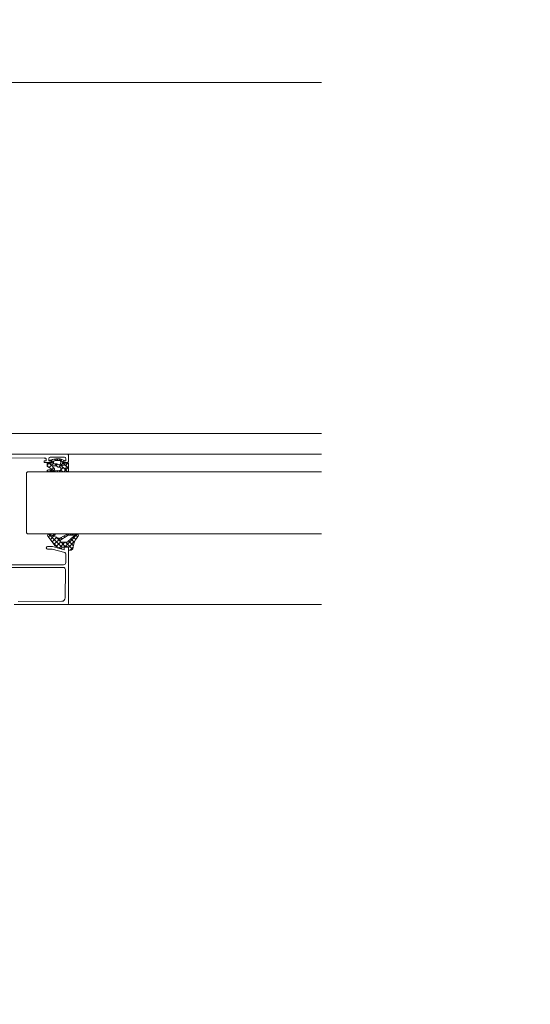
# Model space of a CAD drawing. Header units: millimetres. Extents: x 3652085 to 3778338, y -303702 to -273644.
# Tile 155 of 256: x 3680505 to 3680736, y -277391 to -276946. Entities that reach past the tile are written whole.
import ezdxf

# ---------------------------------------------------------------- set-up
doc = ezdxf.new("R2010")
doc.units = ezdxf.units.MM
doc.linetypes.add('AUSGEZOGEN', pattern=[0])
doc.layers.add('!!!! BALCONY', color=7, linetype='Continuous')
doc.layers.add('DOOR', color=7, linetype='AUSGEZOGEN')
doc.layers.add('SYMBOL-DETAIL    (HAUSART)', color=2, linetype='Continuous', lineweight=5)

msp = doc.modelspace()

# ---------------------------------------------------------------- hatches: boundary and pattern name
at = {"layer": '!!!! BALCONY', "linetype": 'Continuous', "lineweight": 13}
h = msp.add_hatch(dxfattribs=at)
h.set_pattern_fill('NET', color=252, scale=50, angle=360, style=0)
h.set_pattern_definition([(360, (3876703.29, -411435.73), (8e-14, 158.75), []), (90, (3876703.29, -411435.73), (-158.75, 9e-14), [])])
edge = h.paths.add_edge_path()
edge.add_line((3680526.49, -277142.43), (3680641.23, -277142.43))
edge.add_line((3680641.23, -277142.43), (3680641.23, -277007.45))
edge.add_line((3680641.23, -277007.45), (3680641.23, -277001.38))
edge.add_line((3680641.23, -277001.38), (3680641.23, -276991.38))
edge.add_line((3680641.23, -276991.38), (3680641.23, -276968.2))
edge.add_line((3680641.23, -276968.2), (3680641.23, -276542.2))
edge.add_line((3680641.23, -276542.2), (3680641.23, -276515.38))
edge.add_line((3680641.23, -276515.38), (3680641.23, -276491.8))
edge.add_line((3680641.23, -276491.8), (3680641.23, -276468.46))
edge.add_line((3680641.23, -276468.46), (3680641.23, -276300.34))
edge.add_line((3680641.23, -276300.34), (3680641.23, -276257.42))
edge.add_line((3680641.23, -276257.42), (3680641.23, -275991.99))
edge.add_line((3680641.23, -275991.99), (3680641.23, -275859.99))
edge.add_line((3680641.23, -275859.99), (3680641.23, -275327.99))
edge.add_line((3680641.23, -275327.99), (3679924.56, -275327.99))
edge.add_line((3679924.56, -275327.99), (3679878.45, -275327.99))
edge.add_line((3679878.45, -275327.99), (3679878.45, -275961))
edge.add_line((3679878.45, -275961), (3679798.43, -275961))
edge.add_line((3679798.43, -275961), (3679798.43, -275991.99))
edge.add_line((3679798.43, -275991.99), (3679798.43, -275991.99))
edge.add_line((3679798.43, -275991.99), (3679798.44, -276019.38))
edge.add_line((3679798.44, -276019.38), (3679798.45, -276671.49))
edge.add_line((3679798.45, -276671.49), (3679798.46, -276673.23))
edge.add_line((3679798.46, -276673.23), (3679798.46, -276714.99))
edge.add_line((3679798.46, -276714.99), (3679798.46, -276721.77))
edge.add_line((3679798.46, -276721.77), (3679798.45, -276728.49))
edge.add_line((3679798.45, -276728.49), (3679798.45, -276744.99))
edge.add_line((3679798.45, -276744.99), (3679798.47, -276744.99))
edge.add_arc((3679799.97, -276747.57), 2.99, 60.6662, 120.1949, ccw=False)
edge.add_line((3679801.43, -276744.97), (3679801.43, -276744.99))
edge.add_line((3679801.43, -276744.99), (3679810.63, -276744.99))
edge.add_line((3679810.63, -276744.99), (3679810.64, -276744.99))
edge.add_line((3679810.64, -276744.99), (3679819.54, -276744.99))
edge.add_line((3679819.54, -276744.99), (3679819.54, -276744.99))
edge.add_line((3679819.54, -276744.99), (3679822.77, -276744.99))
edge.add_line((3679822.77, -276744.99), (3679822.77, -276744.99))
edge.add_line((3679822.77, -276744.99), (3679828.1, -276744.99))
edge.add_line((3679828.1, -276744.99), (3679828.1, -276744.99))
edge.add_line((3679828.1, -276744.99), (3679831.24, -276744.99))
edge.add_line((3679831.24, -276744.99), (3679831.24, -276744.99))
edge.add_line((3679831.24, -276744.99), (3679836.94, -276744.99))
edge.add_line((3679836.94, -276744.99), (3679836.94, -276744.99))
edge.add_line((3679836.94, -276744.99), (3679844.54, -276744.99))
edge.add_line((3679844.54, -276744.99), (3679844.54, -276744.99))
edge.add_line((3679844.54, -276744.99), (3679854.98, -276744.99))
edge.add_line((3679854.98, -276744.99), (3679854.98, -276744.99))
edge.add_line((3679854.98, -276744.99), (3679856.86, -276744.99))
edge.add_line((3679856.86, -276744.99), (3679858.63, -276744.99))
edge.add_line((3679858.63, -276744.99), (3679863.56, -276744.99))
edge.add_line((3679863.56, -276744.99), (3679872.45, -276744.99))
edge.add_line((3679872.45, -276744.99), (3679878.45, -276744.99))
edge.add_line((3679878.45, -276744.99), (3679878.45, -276977.99))
edge.add_line((3679878.45, -276977.99), (3680487.9, -276977.99))
edge.add_line((3680487.9, -276977.99), (3680487.9, -277142.43))
edge.add_line((3680487.9, -277142.43), (3680526.49, -277142.43))

# ---------------------------------------------------------------- linework, layer by layer
at = {"lineweight": 0}
for p, q in [((3680517.38, -277147.31, -0.54), (3680518.26, -277146.43, -0.54)), ((3680518.32, -277146.43, -0.54), (3680519.91, -277148.02, -0.54)), ((3680518.35, -277148.46, -0.54), (3680520.26, -277146.55, -0.54)), ((3680519.06, -277145.63, -0.54), (3680519.86, -277144.83, -0.54)), ((3680519.08, -277145.07, -0.54), (3680520.29, -277146.28, -0.54)), ((3680520.77, -277144.64, -0.54), (3680521.4, -277145.27, -0.54)), ((3680520.87, -277146.86, -0.54), (3680522.11, -277148.1, -0.54)), ((3680521.23, -277147.7, -0.54), (3680521.99, -277146.95, -0.54)), ((3680521.56, -277145.26, -0.54), (3680522.31, -277144.51, -0.54)), ((3680522.8, -277144.55, -0.54), (3680524.49, -277146.24, -0.54)), ((3680523.29, -277147.77, -0.54), (3680524.37, -277146.69, -0.54)), ((3680523.43, -277145.5, -0.54), (3680524.06, -277144.88, -0.54)), ((3680523.43, -277145.5, -0.54), (3680523.43, -277145.5, -0.54)), ((3680524.37, -277146.69, -0.54), (3680524.63, -277146.43, -0.54)), ((3680524.68, -277146.43, -0.54), (3680526.99, -277148.74, -0.54)), ((3680525.68, -277147.49, -0.54), (3680526.75, -277146.43, -0.54)), ((3680526.84, -277146.46, -0.54), (3680526.95, -277146.58, -0.54)), ((3680517.38, -277147.61, -0.54), (3680518.04, -277148.28, -0.54)), ((3680517.41, -277149.77, -0.54), (3680518.07, -277150.43, -0.54)), ((3680518.51, -277150.43, -0.54), (3680518.92, -277150.01, -0.54)), ((3680519.01, -277149.93, -0.54), (3680519.57, -277149.36, -0.54)), ((3680519.27, -277149.5, -0.54), (3680519.62, -277149.85, -0.54)), ((3680519.61, -277149.32, -0.54), (3680520.29, -277148.64, -0.54)), ((3680519.74, -277149.97, -0.54), (3680520.19, -277150.43, -0.54)), ((3680520.63, -277150.43, -0.54), (3680521.06, -277149.99, -0.54)), ((3680521.06, -277149.99, -0.54), (3680521.16, -277149.9, -0.54)), ((3680521.76, -277149.87, -0.54), (3680522.29, -277150.4, -0.54)), ((3680522.29, -277150.4, -0.54), (3680522.32, -277150.43, -0.54)), ((3680522.73, -277148.32, -0.54), (3680523.29, -277147.77, -0.54)), ((3680522.75, -277150.43, -0.54), (3680524.53, -277148.65, -0.54)), ((3680523.23, -277147.1, -0.54), (3680524.14, -277148.01, -0.54)), ((3680523.49, -277149.48, -0.54), (3680524.44, -277150.43, -0.54)), ((3680524.53, -277148.65, -0.54), (3680524.65, -277148.53, -0.54)), ((3680524.7, -277148.57, -0.54), (3680525.41, -277149.28, -0.54)), ((3680524.87, -277150.43, -0.54), (3680525.77, -277149.53, -0.54)), ((3680525.41, -277149.28, -0.54), (3680526.56, -277150.43, -0.54)), ((3680525.77, -277149.53, -0.54), (3680526.99, -277148.31, -0.54)), ((3680519.4, -277178.43, -0.54), (3680517.97, -277179.86, -0.54)), ((3680518, -277178.5, -0.54), (3680524.11, -277184.61, -0.54)), ((3680520.3, -277179.5, -0.54), (3680518.83, -277180.97, -0.54)), ((3680521.75, -277180.02, -0.54), (3680519.7, -277182.07, -0.54)), ((3680519.89, -277178.43, -0.54), (3680520.66, -277179.2, -0.54)), ((3680520.08, -277182.56, -0.54), (3680521.84, -277184.32, -0.54)), ((3680523.24, -277180.5, -0.54), (3680520.57, -277183.17, -0.54)), ((3680521.05, -277178.75, -0.54), (3680520.6, -277179.2, -0.54)), ((3680521.32, -277179.86, -0.54), (3680523.26, -277181.8, -0.54)), ((3680523.49, -277182.22, -0.54), (3680521.52, -277184.19, -0.54)), ((3680525.39, -277182.28, -0.54), (3680522.93, -277184.75, -0.54)), ((3680523.45, -277180.29, -0.54), (3680523.31, -277180.43, -0.54)), ((3680523.62, -277180.19, -0.54), (3680524.21, -277180.77, -0.54)), ((3680523.75, -277182.28, -0.54), (3680525.89, -277184.43, -0.54)), ((3680524.87, -277179.47, -0.54), (3680525.39, -277179.98, -0.54)), ((3680527.56, -277182.09, -0.54), (3680525.22, -277184.43, -0.54)), ((3680525.72, -277182.28, -0.54), (3680528.81, -277185.38, -0.54)), ((3680526.12, -277178.75, -0.54), (3680526.57, -277179.19, -0.54)), ((3680527.28, -277178.43, -0.54), (3680526.39, -277179.31, -0.54)), ((3680529.8, -277181.82, -0.54), (3680526.99, -277184.62, -0.54)), ((3680527.08, -277181.67, -0.54), (3680527.5, -277182.1, -0.54)), ((3680527.5, -277182.1, -0.54), (3680529.25, -277183.84, -0.54)), ((3680531.15, -277178.5, -0.54), (3680527.56, -277182.09, -0.54)), ((3680527.77, -277178.43, -0.54), (3680528.37, -277179.03, -0.54)), ((3680528.1, -277180.72, -0.54), (3680529.26, -277181.88, -0.54)), ((3680529.25, -277178.43, -0.54), (3680528.65, -277179.03, -0.54)), ((3680529.12, -277179.78, -0.54), (3680530.35, -277181.01, -0.54)), ((3680529.26, -277181.88, -0.54), (3680529.7, -277182.33, -0.54)), ((3680529.74, -277178.43, -0.54), (3680530.34, -277179.03, -0.54)), ((3680530.04, -277181.57, -0.54), (3680529.8, -277181.82, -0.54)), ((3680530.44, -277179.12, -0.54), (3680531.17, -277179.85, -0.54)), ((3680526.99, -277185.53, -0.54), (3680527.4, -277185.93, -0.54)), ((3680529.14, -277184.45, -0.54), (3680527.72, -277185.87, -0.54))]:
    msp.add_line(p, q, dxfattribs=at)
at = {"lineweight": 0, "elevation": -0.54}
for points in [[(3680463.49, -277142.43), (3680526.49, -277142.43, -0.414214), (3680526.99, -277142.93), (3680526.99, -277145.73, -0.414214), (3680526.49, -277146.23), (3680524.89, -277146.23, -1), (3680524.89, -277145.43), (3680525.79, -277145.43), (3680525.79, -277144.33, 0.414214), (3680525.29, -277143.83), (3680518.69, -277143.83, 0.414214), (3680518.19, -277144.33), (3680518.19, -277145.43), (3680519.09, -277145.43, -1), (3680519.09, -277146.23), (3680516.39, -277146.23, -1.00001), (3680516.39, -277145.43), (3680516.99, -277145.43), (3680516.99, -277144.73, 0.414214), (3680516.49, -277144.23), (3680515.99, -277144.23), (3680515.99, -277144.08), (3680495.59, -277144.23)], [(3680500.49, -277192.43), (3680524.79, -277192.43, 0.4137), (3680525.79, -277191.43), (3680525.8, -277187.44, 0.339968), (3680525.43, -277186.96), (3680519.71, -277185.43), (3680517.6, -277185.43, -0.999985), (3680517.6, -277184.23), (3680519.87, -277184.23), (3680525.09, -277185.63), (3680525.09, -277184.23), (3680526.49, -277184.23, -0.414214), (3680526.99, -277184.73), (3680526.99, -277209.93, -0.4142), (3680526.49, -277210.43), (3680502.49, -277210.43, -0.414227)], [(3680504.3, -277209.12), (3680524.03, -277208.96, 0.410062), (3680525.51, -277207.47), (3680525.65, -277194.63), (3680525.65, -277194.63, 0.416011), (3680524.65, -277193.63), (3680498.34, -277193.63, -0.49432)]]:
    msp.add_lwpolyline(points, format="xyb", dxfattribs=at)
for points in [[(3680641.23, -277142.43), (3680526.49, -277142.43)], [(3680641.23, -277210.43), (3680526.49, -277210.43)]]:
    msp.add_lwpolyline(points, dxfattribs=at)
for points in [[(3680518.05, -277150.43), (3680526.69, -277150.43, 0.198913), (3680526.9, -277150.34, 0.198913), (3680526.99, -277150.13), (3680526.99, -277146.73, 0.414214), (3680526.69, -277146.43), (3680524.59, -277146.43, -0.414214), (3680524.49, -277146.33), (3680524.49, -277145.93, -0.414214), (3680524.79, -277145.63), (3680525.02, -277145.63, 0.665155), (3680525.16, -277145.29), (3680523.28, -277144.59), (3680522.22, -277144.5, 0.037416), (3680521.24, -277144.59), (3680520.39, -277144.68), (3680518.78, -277145.16, 0.217158), (3680518.66, -277145.26), (3680518.62, -277145.34, 0.544925), (3680518.8, -277145.63), (3680519.19, -277145.63, -0.414214), (3680519.49, -277145.93), (3680519.49, -277146.33, -0.414214), (3680519.39, -277146.43), (3680517.68, -277146.43, 0.414214), (3680517.38, -277146.73), (3680517.38, -277147.71, 0.264132), (3680517.53, -277147.97), (3680519.57, -277149.19, -0.587695), (3680519.57, -277149.36), (3680519.35, -277149.48, -0.120185), (3680519.22, -277149.51), (3680518.13, -277149.51, 0.056618), (3680518.06, -277149.52), (3680517.6, -277149.62, 0.685292), (3680517.52, -277150.18), (3680517.9, -277150.39), (3680518.05, -277150.43)], [(3680522.36, -277147.11), (3680521.9, -277146.91, 0.103917), (3680521.66, -277146.86), (3680520.56, -277146.86, -0.439256), (3680520.26, -277146.54), (3680520.33, -277145.76, -0.321894), (3680520.56, -277145.49), (3680521.2, -277145.28), (3680522.07, -277145.22), (3680523.24, -277145.33, -0.142395), (3680523.41, -277145.47, -0.142395), (3680523.48, -277145.68), (3680523.54, -277146.01, -0.11993), (3680523.53, -277146.15), (3680523.22, -277147.13, -0.446268), (3680522.81, -277147.31), (3680522.36, -277147.11)], [(3680520.83, -277149.92), (3680518.68, -277150.03), (3680518.66, -277149.97), (3680520.15, -277149.79, 0.095683), (3680520.26, -277149.75), (3680520.48, -277149.63, 0.273211), (3680520.64, -277149.37), (3680520.64, -277149.04, 0.243176), (3680520.51, -277148.8), (3680520.08, -277148.49, -0.195639), (3680519.96, -277148.3), (3680519.91, -277148.05, -0.468397), (3680520.21, -277147.7), (3680521.18, -277147.7, -0.118373), (3680521.45, -277147.76), (3680522.42, -277148.26, 0.118373), (3680522.69, -277148.32), (3680523.25, -277148.32, -0.414214), (3680523.55, -277148.62), (3680523.55, -277149.2, -0.399031), (3680522.98, -277149.8), (3680520.83, -277149.92)], [(3680524.9, -277147.38), (3680525.33, -277147.38, -0.414214), (3680525.93, -277147.98), (3680525.93, -277148.54, -0.141814), (3680525.9, -277148.65), (3680525.88, -277148.68, -0.209904), (3680525.61, -277148.86), (3680525.37, -277148.9, -0.204901), (3680525.06, -277148.83), (3680524.31, -277148.29, -0.153119), (3680524.17, -277148.1), (3680524.1, -277147.91, -0.515891), (3680524.48, -277147.38), (3680524.9, -277147.38)], [(3680529.15, -277184.38, -0.073105), (3680529.93, -277181.8, -0.073105), (3680531.43, -277179.55, 0.611617), (3680530.81, -277178.43), (3680527.27, -277178.43, 0.135371), (3680526.36, -277178.61), (3680523.36, -277180.34, -0.600795), (3680522.61, -277180.39, 0.039523), (3680519.39, -277179.23), (3680520.68, -277179.2, 0.98584), (3680520.66, -277178.43), (3680518.33, -277178.43, 0.588526), (3680517.69, -277179.51), (3680521.06, -277183.81, 0.170077), (3680521.53, -277184.19), (3680523.68, -277185.05, 0.46953), (3680523.95, -277184.96), (3680524.16, -277184.51, -0.327485), (3680524.3, -277184.43), (3680526.79, -277184.43, -0.417705), (3680526.99, -277184.6), (3680526.99, -277185.8, 0.496087), (3680527.24, -277185.97), (3680528.18, -277185.78, 0.281435), (3680528.92, -277185.17), (3680529.13, -277184.47), (3680529.15, -277184.38)], [(3680526.76, -277181.97, -0.353239), (3680526.27, -277182.28), (3680523.74, -277182.28, -0.527417), (3680523.29, -277181.68), (3680523.47, -277181.33, -0.120402), (3680523.62, -277181.16), (3680526.42, -277179.29, -0.199747), (3680527.27, -277179.03), (3680530.5, -277179.03), (3680530.51, -277179.11), (3680530.16, -277179.18, 0.133794), (3680529.29, -277179.62), (3680526.76, -277181.97)]]:
    msp.add_lwpolyline(points, format="xyb", close=True, dxfattribs=at)
at = {"layer": 'DOOR', "color": 4, "linetype": 'AUSGEZOGEN', "lineweight": 0}
for p, q in [((3680507.99, -277150.93, -0.54), (3680508.49, -277150.43, -0.54)), ((3680507.99, -277177.93, -0.54), (3680507.99, -277150.93, -0.54)), ((3680508.49, -277178.43, -0.54), (3680507.99, -277177.93, -0.54))]:
    msp.add_line(p, q, dxfattribs=at)
at = {"layer": 'DOOR', "color": 4, "linetype": 'AUSGEZOGEN', "lineweight": 0, "elevation": -0.54}
for points in [[(3680508.49, -277150.43), (3680641.23, -277150.43)], [(3680508.49, -277178.43), (3680641.23, -277178.43)]]:
    msp.add_lwpolyline(points, dxfattribs=at)
at = {"layer": 'SYMBOL-DETAIL    (HAUSART)', "color": 171, "ltscale": 0.5, "elevation": 302370.49}
msp.add_lwpolyline([(3680641.23, -277804.96, 12, 12, 0), (3680641.23, -277685.28, 0, 0, 0), (3680641.23, -276270.93, 0, 0, 0), (3680729.6, -276244.11, 0, 0, 0), (3680552.87, -276220.53, 0, 0, 0), (3680641.23, -276197.19, 0, 0, 0), (3680641.23, -274779.36, 12, 12, 0), (3680641.23, -274659.68, 0, 0, 0)], format="xyseb", dxfattribs=at)

doc.saveas('drawing.dxf')
